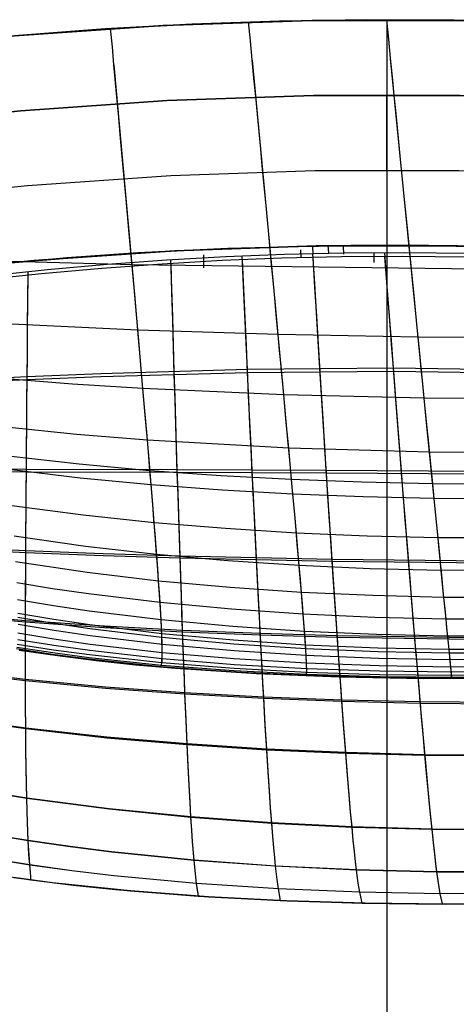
# Model space of a CAD drawing. Header units: millimetres. Extents: x -58 to 58, y -58 to 58.
# Tile 68 of 95: x -5 to 1, y 44 to 58. Entities that reach past the tile are written whole.
import ezdxf

# ---------------------------------------------------------------- set-up
doc = ezdxf.new("R2010")
doc.units = ezdxf.units.MM
doc.header["$MEASUREMENT"] = 0
doc.layers.add('Predefinito', color=5, linetype='Continuous')

msp = doc.modelspace()

# ---------------------------------------------------------------- linework, layer by layer
at = {"layer": 'Predefinito'}
for points in [[(20.39, 53.763), (18.522, 54.435), (16.632, 55.042), (14.722, 55.583), (12.795, 56.058), (10.852, 56.467), (8.897, 56.808), (6.931, 57.081), (4.957, 57.286), (2.976, 57.423), (0.992, 57.491), (-0.992, 57.491), (-2.976, 57.423), (-4.957, 57.286), (-6.931, 57.081), (-8.897, 56.808), (-10.852, 56.467), (-12.795, 56.058), (-14.722, 55.583), (-16.632, 55.042)], [(-16.632, 55.042), (-14.722, 55.583), (-12.795, 56.058), (-10.852, 56.467), (-8.897, 56.808), (-6.931, 57.081), (-4.957, 57.286), (-2.976, 57.423), (-0.992, 57.491), (0.992, 57.491), (2.976, 57.423), (4.957, 57.286), (6.931, 57.081), (8.897, 56.808), (10.852, 56.467), (12.795, 56.058), (14.722, 55.583), (16.632, 55.042), (18.522, 54.435), (20.39, 53.763)], [(-18.2, 53.488), (-16.343, 54.085), (-14.466, 54.617), (-12.572, 55.083), (-10.664, 55.485), (-8.742, 55.82), (-6.81, 56.088), (-4.87, 56.29), (-2.925, 56.424), (-0.975, 56.492), (0.975, 56.492), (2.925, 56.424), (4.87, 56.29), (6.81, 56.088), (8.742, 55.82), (10.664, 55.485), (12.572, 55.083), (14.466, 54.617), (16.343, 54.085), (18.2, 53.488), (20.035, 52.828), (21.847, 52.105)], [(21.847, 52.105), (20.035, 52.828), (18.2, 53.488), (16.343, 54.085), (14.466, 54.617), (12.572, 55.083), (10.664, 55.485), (8.742, 55.82), (6.81, 56.088), (4.87, 56.29), (2.925, 56.424), (0.975, 56.492), (-0.975, 56.492), (-2.925, 56.424), (-4.87, 56.29), (-6.81, 56.088), (-8.742, 55.82), (-10.664, 55.485), (-12.572, 55.083), (-14.466, 54.617), (-16.343, 54.085), (-18.2, 53.488)], [(0, 55.5), (0, 56.5)], [(0, 56.5), (0, -56.5)], [(21.46, 51.183), (19.681, 51.893), (17.878, 52.542), (16.053, 53.128), (14.21, 53.65), (12.35, 54.108), (10.475, 54.503), (8.587, 54.832), (6.69, 55.095), (4.784, 55.293), (2.873, 55.426), (0.958, 55.492), (-0.958, 55.492), (-2.873, 55.426), (-4.784, 55.293), (-6.69, 55.095), (-8.587, 54.832), (-10.475, 54.503), (-12.35, 54.108), (-14.21, 53.65), (-16.053, 53.128), (-17.878, 52.542)], [(-17.556, 51.595), (-15.764, 52.17), (-13.954, 52.683), (-12.127, 53.134), (-10.286, 53.521), (-8.433, 53.844), (-6.569, 54.103), (-4.698, 54.297), (-2.821, 54.427), (-0.941, 54.492), (0.941, 54.492), (2.821, 54.427), (4.698, 54.297), (6.569, 54.103), (8.433, 53.844), (10.286, 53.521), (12.127, 53.134), (13.954, 52.683), (15.764, 52.17), (17.556, 51.595), (19.326, 50.958), (21.073, 50.261)], [(21.073, 50.261), (19.326, 50.958), (17.556, 51.595), (15.764, 52.17), (13.954, 52.683), (12.127, 53.134), (10.286, 53.521), (8.433, 53.844), (6.569, 54.103), (4.698, 54.297), (2.821, 54.427), (0.941, 54.492), (-0.941, 54.492), (-2.821, 54.427), (-4.698, 54.297), (-6.569, 54.103), (-8.433, 53.844), (-10.286, 53.521), (-12.127, 53.134), (-13.954, 52.683), (-15.764, 52.17), (-17.556, 51.595)], [(0, 54.5), (0, -54.5)], [(1.621, 48.752), (0.488, 48.745), (-0.632, 48.765), (-1.733, 48.808), (-2.813, 48.879), (-3.344, 48.925), (-3.867, 48.981), (-4.384, 49.047), (-4.892, 49.122)], [(1.621, 48.752), (0.488, 48.745), (-0.632, 48.765), (-1.733, 48.808), (-2.813, 48.879), (-3.344, 48.925), (-3.867, 48.981), (-4.384, 49.047), (-4.892, 49.122)], [(1.864, 45.757), (0.777, 45.744), (-0.288, 45.756), (-1.333, 45.787), (-2.375, 45.84), (-3.413, 45.919), (-4.448, 46.029), (-4.963, 46.098)]]:
    msp.add_lwpolyline(points, dxfattribs=at)
at = {"layer": 'Predefinito', "extrusion": (1, 0, 0)}
for points in [[(57.5, 359), (57.499, 359.034), (57.498, 359.068), (57.495, 359.102), (57.491, 359.136), (57.485, 359.17), (57.479, 359.203), (57.472, 359.237), (57.463, 359.27), (57.453, 359.303), (57.442, 359.335), (57.43, 359.367), (57.417, 359.398), (57.403, 359.429), (57.388, 359.46), (57.372, 359.49), (57.354, 359.52), (57.336, 359.548), (57.317, 359.577), (57.297, 359.604), (57.276, 359.631), (57.254, 359.657), (57.231, 359.683), (57.207, 359.707), (57.183, 359.731), (57.157, 359.754), (57.131, 359.776), (57.104, 359.797), (57.077, 359.817), (57.048, 359.836), (57.02, 359.854), (56.99, 359.872), (56.96, 359.888), (56.929, 359.903), (56.898, 359.917), (56.867, 359.93), (56.835, 359.942), (56.803, 359.953), (56.77, 359.963), (56.737, 359.972), (56.703, 359.979), (56.67, 359.985), (56.636, 359.991), (56.602, 359.995), (56.568, 359.998), (56.534, 359.999), (56.5, 360)], [(57.5, 359), (57.5, 350)], [(57.5, 30), (57.5, 1)], [(57.5, 1), (57.499, 0.966), (57.498, 0.932), (57.495, 0.898), (57.491, 0.864), (57.485, 0.83), (57.479, 0.797), (57.472, 0.763), (57.463, 0.73), (57.453, 0.697), (57.442, 0.665), (57.43, 0.633), (57.417, 0.602), (57.403, 0.571), (57.388, 0.54), (57.372, 0.51), (57.354, 0.48), (57.336, 0.452), (57.317, 0.423), (57.297, 0.396), (57.276, 0.369), (57.254, 0.343), (57.231, 0.317), (57.207, 0.293), (57.183, 0.269), (57.157, 0.246), (57.131, 0.224), (57.104, 0.203), (57.077, 0.183), (57.048, 0.164), (57.02, 0.146), (56.99, 0.128), (56.96, 0.112), (56.929, 0.097), (56.898, 0.083), (56.867, 0.07), (56.835, 0.058), (56.803, 0.047), (56.77, 0.037), (56.737, 0.028), (56.703, 0.021), (56.67, 0.015), (56.636, 0.009), (56.602, 0.005), (56.568, 0.002), (56.534, 0.001), (56.5, 0)], [(55.5, 360), (55.466, 359.999), (55.432, 359.998), (55.398, 359.995), (55.364, 359.991), (55.33, 359.985), (55.297, 359.979), (55.263, 359.972), (55.23, 359.963), (55.197, 359.953), (55.165, 359.942), (55.133, 359.93), (55.102, 359.917), (55.071, 359.903), (55.04, 359.888), (55.01, 359.872), (54.98, 359.854), (54.952, 359.836), (54.923, 359.817), (54.896, 359.797), (54.869, 359.776), (54.843, 359.754), (54.817, 359.731), (54.793, 359.707), (54.769, 359.683), (54.746, 359.657), (54.724, 359.631), (54.703, 359.604), (54.683, 359.577), (54.664, 359.548), (54.646, 359.52), (54.628, 359.49), (54.612, 359.46), (54.597, 359.429), (54.583, 359.398), (54.57, 359.367), (54.558, 359.335), (54.547, 359.303), (54.537, 359.27), (54.528, 359.237), (54.521, 359.203), (54.515, 359.17), (54.509, 359.136), (54.505, 359.102), (54.502, 359.068), (54.501, 359.034), (54.5, 359)], [(54.5, 359), (54.5, 351.37)], [(54.5, 28.63), (54.5, 3)], [(48.765, 60), (48.765, 320)], [(46.029, 59.999), (46.029, 320.006)], [(45.84, 59.999), (45.84, 320.005)], [(45.787, 60), (45.787, 320.005)], [(45.756, 60), (45.756, 320.005)]]:
    msp.add_lwpolyline(points, dxfattribs=at)
at = {"layer": 'Predefinito', "extrusion": (0.999572, 0.020994, 0.020355)}
msp.add_lwpolyline([(54.331, 351.137), (54.49, 351.29)], dxfattribs=at)
at = {"layer": 'Predefinito', "extrusion": (0.999553, 0.021504, -0.020753)}
msp.add_lwpolyline([(54.385, 28.733), (54.491, 28.631)], dxfattribs=at)
at = {"layer": 'Predefinito', "extrusion": (0.999249, 0.028042, 0.026755)}
msp.add_lwpolyline([(54.347, 351.082), (54.5, 351.228)], dxfattribs=at)
at = {"layer": 'Predefinito', "extrusion": (0.999227, 0.028505, -0.027083)}
msp.add_lwpolyline([(54.4, 28.732), (54.5, 28.637)], dxfattribs=at)
at = {"layer": 'Predefinito', "extrusion": (0.99882, 0.035316, 0.033336)}
msp.add_lwpolyline([(54.336, 350.987), (54.485, 351.128)], dxfattribs=at)
at = {"layer": 'Predefinito', "extrusion": (0.998799, 0.035694, -0.033562)}
msp.add_lwpolyline([(54.388, 28.752), (54.483, 28.663)], dxfattribs=at)
at = {"layer": 'Predefinito', "extrusion": (0.998402, 0.041199, 0.038678)}
msp.add_lwpolyline([(54.299, 350.876), (54.445, 351.013)], dxfattribs=at)
at = {"layer": 'Predefinito', "extrusion": (0.998388, 0.041447, -0.03877)}
msp.add_lwpolyline([(54.35, 28.791), (54.443, 28.704)], dxfattribs=at)
at = {"layer": 'Predefinito', "extrusion": (0.999964, 0.005913, 0.00602)}
msp.add_lwpolyline([(54.216, 351.133), (54.39, 351.309)], dxfattribs=at)
at = {"layer": 'Predefinito', "extrusion": (0.999955, 0.006645, -0.006725)}
msp.add_lwpolyline([(54.273, 28.804), (54.396, 28.68)], dxfattribs=at)
at = {"layer": 'Predefinito'}
for points in [[(-5.952, 57.191, 29.996), (-4.778, 57.301, 29.998), (-3.6, 57.387, 29.999), (-2.42, 57.449, 29.999), (-1.238, 57.487, 30), (-0.056, 57.5, 30), (1.127, 57.489, 30)], [(2.072, 57.463, 350), (0.895, 57.493, 350), (-0.267, 57.499, 350), (-1.428, 57.482, 350), (-2.589, 57.442, 350), (-3.748, 57.378, 350), (-4.904, 57.291, 350.001)], [(-1.073, 48.78, 320), (-1.064, 48.838, 325.39), (-1.067, 48.946, 328.083), (-1.071, 49.03, 329.429), (-1.078, 49.138, 330.774), (-1.087, 49.273, 332.118), (-1.1, 49.439, 333.459), (-1.116, 49.643, 334.794), (-1.136, 49.888, 336.12), (-1.148, 50.028, 336.779), (-1.161, 50.18, 337.435), (-1.175, 50.345, 338.088), (-1.191, 50.524, 338.737), (-1.208, 50.717, 339.381), (-1.226, 50.925, 340.022), (-1.246, 51.148, 340.658), (-1.268, 51.388, 341.289), (-1.291, 51.644, 341.914), (-1.317, 51.917, 342.533), (-1.343, 52.206, 343.145), (-1.371, 52.512, 343.749), (-1.401, 52.835, 344.343), (-1.433, 53.174, 344.928), (-1.466, 53.53, 345.501), (-1.501, 53.902, 346.062), (-1.538, 54.291, 346.61), (-1.576, 54.696, 347.144), (-1.616, 55.118, 347.663), (-1.657, 55.556, 348.166), (-1.678, 55.781, 348.412), (-1.7, 56.01, 348.653), (-1.722, 56.243, 348.889), (-1.745, 56.481, 349.121), (-1.768, 56.722, 349.348), (-1.791, 56.968, 349.57), (-1.815, 57.217, 349.788), (-1.839, 57.471, 350)], [(0.867, 48.744, 320), (0.862, 48.794, 325.398), (0.852, 48.894, 328.095), (0.844, 48.974, 329.443), (0.834, 49.079, 330.79), (0.821, 49.211, 332.136), (0.804, 49.375, 333.479), (0.784, 49.577, 334.815), (0.76, 49.822, 336.143), (0.746, 49.962, 336.803), (0.731, 50.115, 337.459), (0.715, 50.28, 338.113), (0.697, 50.46, 338.762), (0.678, 50.655, 339.407), (0.657, 50.864, 340.048), (0.635, 51.089, 340.684), (0.611, 51.331, 341.315), (0.585, 51.59, 341.941), (0.558, 51.866, 342.56), (0.529, 52.159, 343.171), (0.498, 52.469, 343.775), (0.466, 52.795, 344.368), (0.432, 53.139, 344.952), (0.396, 53.5, 345.524), (0.359, 53.877, 346.084), (0.32, 54.272, 346.63), (0.279, 54.683, 347.163), (0.237, 55.111, 347.679), (0.215, 55.331, 347.932), (0.193, 55.555, 348.18), (0.17, 55.784, 348.424), (0.147, 56.017, 348.663), (0.123, 56.253, 348.898), (0.1, 56.494, 349.129), (0.075, 56.74, 349.354), (0.051, 56.989, 349.574), (0.026, 57.242, 349.79), (0, 57.5, 350)], [(-3.009, 48.895, 320), (-2.992, 48.966, 325.373), (-2.989, 49.085, 328.058), (-2.994, 49.286, 330.741), (-3, 49.424, 332.08), (-3.009, 49.592, 333.417), (-3.021, 49.796, 334.748), (-3.037, 50.039, 336.071), (-3.047, 50.177, 336.729), (-3.058, 50.326, 337.383), (-3.07, 50.488, 338.035), (-3.084, 50.664, 338.682), (-3.099, 50.852, 339.327), (-3.115, 51.055, 339.966), (-3.133, 51.273, 340.602), (-3.152, 51.505, 341.232), (-3.173, 51.754, 341.858), (-3.196, 52.019, 342.477), (-3.22, 52.3, 343.09), (-3.245, 52.596, 343.694), (-3.273, 52.909, 344.29), (-3.301, 53.237, 344.876), (-3.332, 53.581, 345.452), (-3.364, 53.941, 346.016), (-3.397, 54.316, 346.567), (-3.432, 54.707, 347.105), (-3.469, 55.114, 347.629), (-3.507, 55.537, 348.137), (-3.547, 55.975, 348.629), (-3.568, 56.2, 348.869), (-3.588, 56.428, 349.105), (-3.61, 56.661, 349.336), (-3.631, 56.898, 349.562), (-3.653, 57.138, 349.783), (-3.676, 57.382, 350)], [(-1.073, 48.78, 60), (-1.064, 48.824, 55.149), (-1.067, 48.946, 51.917), (-1.072, 49.05, 50.302), (-1.081, 49.188, 48.688), (-1.094, 49.369, 47.077), (-1.112, 49.599, 45.473), (-1.123, 49.736, 44.675), (-1.136, 49.888, 43.88), (-1.15, 50.057, 43.09), (-1.166, 50.245, 42.303), (-1.184, 50.451, 41.523), (-1.204, 50.677, 40.747), (-1.226, 50.925, 39.978), (-1.251, 51.195, 39.216), (-1.277, 51.488, 38.46), (-1.306, 51.806, 37.714), (-1.338, 52.147, 36.977), (-1.371, 52.512, 36.251), (-1.407, 52.9, 35.539), (-1.426, 53.103, 35.188), (-1.446, 53.315, 34.842), (-1.487, 53.755, 34.165), (-1.789, 56.964, 29.512)], [(0.867, 48.744, 60), (0.859, 48.826, 53.523), (0.852, 48.894, 51.905), (0.842, 48.993, 50.287), (0.829, 49.128, 48.671), (0.811, 49.305, 47.058), (0.801, 49.412, 46.254), (0.789, 49.533, 45.452), (0.775, 49.67, 44.653), (0.76, 49.822, 43.857), (0.743, 49.991, 43.066), (0.725, 50.179, 42.279), (0.704, 50.387, 41.498), (0.682, 50.615, 40.721), (0.657, 50.864, 39.952), (0.63, 51.136, 39.189), (0.601, 51.433, 38.434), (0.569, 51.753, 37.687), (0.535, 52.099, 36.951), (0.498, 52.469, 36.225), (0.479, 52.662, 35.868), (0.459, 52.861, 35.514), (0.439, 53.067, 35.164), (0.418, 53.281, 34.818), (0.396, 53.502, 34.479), (0.051, 56.983, 29.502)], [(-3.009, 48.895, 60), (-2.993, 48.951, 55.164), (-2.989, 49.085, 51.942), (-2.991, 49.195, 50.332), (-2.996, 49.338, 48.723), (-3.005, 49.521, 47.117), (-3.018, 49.752, 45.518), (-3.027, 49.888, 44.722), (-3.037, 50.039, 43.929), (-3.049, 50.206, 43.141), (-3.063, 50.39, 42.356), (-3.078, 50.592, 41.577), (-3.096, 50.813, 40.802), (-3.115, 51.055, 40.034), (-3.137, 51.318, 39.272), (-3.16, 51.603, 38.517), (-3.186, 51.911, 37.77), (-3.215, 52.242, 37.033), (-3.245, 52.596, 36.306), (-3.278, 52.971, 35.592), (-3.295, 53.168, 35.24), (-3.313, 53.373, 34.892), (-3.351, 53.799, 34.213), (-3.627, 56.898, 29.533)], [(1.557, 54.478, 351.367), (0.555, 54.497, 351.371), (-0.479, 54.498, 351.368), (-2.114, 54.459, 351.344), (-3.315, 54.399, 351.312), (-4.259, 54.333, 351.277), (-5.678, 54.203, 351.204)], [(-5.221, 54.249, 28.769), (-3.724, 54.373, 28.703), (-2.721, 54.432, 28.672), (-1.448, 54.481, 28.644), (-0.639, 54.496, 28.634), (0.29, 54.499, 28.629), (1.24, 54.486, 28.631)], [(1.926, 54.177, 33.478), (-3.391, 54.24, 33.542), (-7.106, 54.344, 33.7)], [(1.074, 54.345, 351.234), (0.215, 54.354, 351.234), (-0.604, 54.348, 351.226), (-1.397, 54.33, 351.211), (-2.192, 54.297, 351.188), (-2.992, 54.252, 351.157), (-3.792, 54.194, 351.118), (-4.595, 54.123, 351.069), (-5.402, 54.038, 351.008)], [(-5.312, 54.095, 28.932), (-4.515, 54.179, 28.873), (-3.724, 54.25, 28.827), (-2.934, 54.307, 28.789), (-2.144, 54.352, 28.759), (-1.36, 54.383, 28.737), (-0.577, 54.402, 28.723), (0.234, 54.407, 28.716), (1.083, 54.397, 28.716)], [(-1.418, 45.791, 60), (-1.42, 45.818, 56.082), (-1.443, 45.947, 52.114), (-1.46, 46.072, 50.113), (-1.481, 46.25, 48.099), (-1.492, 46.363, 47.085), (-1.504, 46.495, 46.068), (-1.517, 46.648, 45.049), (-1.531, 46.824, 44.027), (-1.546, 47.025, 43.005), (-1.562, 47.254, 41.983), (-1.58, 47.513, 40.962), (-1.598, 47.805, 39.943), (-1.617, 48.132, 38.928), (-1.628, 48.309, 38.422), (-1.638, 48.495, 37.918), (-1.649, 48.692, 37.415), (-1.661, 48.898, 36.915), (-1.672, 49.114, 36.417), (-1.684, 49.34, 35.923), (-1.696, 49.576, 35.433), (-1.709, 49.822, 34.946), (-1.722, 50.078, 34.464), (-1.735, 50.345, 33.987), (-1.749, 50.621, 33.514), (-1.763, 50.908, 33.047), (-1.778, 51.205, 32.585), (-1.792, 51.513, 32.13), (-1.807, 51.831, 31.68), (-1.823, 52.16, 31.238), (-1.839, 52.499, 30.803), (-1.855, 52.85, 30.376), (-1.871, 53.211, 29.957), (-1.888, 53.584, 29.546), (-1.906, 53.967, 29.144), (-1.924, 54.362, 28.752)], [(-0.327, 45.757, 60), (-0.334, 45.78, 56.083), (-0.36, 45.902, 52.111), (-0.38, 46.023, 50.107), (-0.403, 46.199, 48.089), (-0.416, 46.311, 47.074), (-0.431, 46.442, 46.055), (-0.446, 46.595, 45.033), (-0.463, 46.771, 44.01), (-0.482, 46.973, 42.985), (-0.501, 47.203, 41.961), (-0.523, 47.464, 40.938), (-0.546, 47.758, 39.917), (-0.572, 48.087, 38.9), (-0.585, 48.266, 38.393), (-0.599, 48.455, 37.888), (-0.613, 48.654, 37.385), (-0.628, 48.862, 36.884), (-0.643, 49.081, 36.386), (-0.659, 49.31, 35.891), (-0.676, 49.548, 35.401), (-0.693, 49.797, 34.914), (-0.71, 50.057, 34.431), (-0.728, 50.326, 33.954), (-0.747, 50.606, 33.481), (-0.766, 50.896, 33.014), (-0.785, 51.197, 32.553), (-0.805, 51.509, 32.098), (-0.826, 51.831, 31.649), (-0.847, 52.164, 31.208), (-0.868, 52.508, 30.773), (-0.891, 52.863, 30.347), (-0.913, 53.229, 29.929), (-0.936, 53.606, 29.52), (-0.96, 53.994, 29.12), (-0.984, 54.394, 28.729)], [(-0.327, 45.757, 320.005), (-0.334, 45.78, 323.912), (-0.36, 45.901, 327.872), (-0.38, 46.022, 329.872), (-0.403, 46.196, 331.886), (-0.416, 46.308, 332.899), (-0.43, 46.438, 333.916), (-0.446, 46.59, 334.935), (-0.463, 46.764, 335.957), (-0.481, 46.965, 336.979), (-0.501, 47.194, 338.002), (-0.522, 47.453, 339.023), (-0.545, 47.745, 340.042), (-0.571, 48.073, 341.057), (-0.584, 48.25, 341.562), (-0.598, 48.438, 342.067), (-0.612, 48.635, 342.569), (-0.627, 48.842, 343.069), (-0.642, 49.06, 343.566), (-0.658, 49.287, 344.06), (-0.674, 49.524, 344.551), (-0.691, 49.772, 345.037), (-0.708, 50.029, 345.519), (-0.726, 50.297, 345.996), (-0.745, 50.575, 346.468), (-0.764, 50.864, 346.935), (-0.783, 51.163, 347.396), (-0.803, 51.473, 347.851), (-0.823, 51.793, 348.299), (-0.844, 52.124, 348.741), (-0.866, 52.466, 349.175), (-0.888, 52.819, 349.601), (-0.91, 53.183, 350.019), (-0.933, 53.558, 350.429), (-0.957, 53.944, 350.829), (-0.981, 54.341, 351.22)], [(0.744, 45.744, 60), (0.736, 45.765, 56.083), (0.711, 45.881, 52.111), (0.691, 46, 50.105), (0.668, 46.173, 48.085), (0.654, 46.284, 47.068), (0.638, 46.414, 46.048), (0.621, 46.566, 45.025), (0.603, 46.741, 44), (0.582, 46.943, 42.974), (0.56, 47.174, 41.948), (0.535, 47.435, 40.924), (0.508, 47.73, 39.902), (0.478, 48.061, 38.884), (0.462, 48.241, 38.377), (0.446, 48.431, 37.871), (0.429, 48.63, 37.368), (0.411, 48.84, 36.866), (0.392, 49.06, 36.368), (0.373, 49.29, 35.873), (0.353, 49.53, 35.382), (0.333, 49.781, 34.895), (0.311, 50.042, 34.413), (0.289, 50.313, 33.935), (0.267, 50.595, 33.463), (0.243, 50.887, 32.996), (0.219, 51.19, 32.534), (0.195, 51.503, 32.08), (0.169, 51.827, 31.632), (0.143, 52.163, 31.191), (0.116, 52.509, 30.757), (0.089, 52.866, 30.331), (0.061, 53.234, 29.914), (0.032, 53.614, 29.506), (0.002, 54.005, 29.107), (-0.028, 54.407, 28.717)], [(0.744, 45.744, 320.005), (0.736, 45.765, 323.911), (0.711, 45.881, 327.873), (0.692, 45.998, 329.875), (0.668, 46.17, 331.89), (0.654, 46.28, 332.905), (0.639, 46.41, 333.923), (0.622, 46.561, 334.944), (0.603, 46.735, 335.966), (0.583, 46.936, 336.99), (0.56, 47.165, 338.014), (0.536, 47.425, 339.036), (0.509, 47.718, 340.056), (0.479, 48.046, 341.072), (0.464, 48.225, 341.578), (0.447, 48.413, 342.083), (0.43, 48.612, 342.586), (0.413, 48.82, 343.087), (0.394, 49.038, 343.584), (0.375, 49.267, 344.078), (0.355, 49.506, 344.569), (0.335, 49.755, 345.055), (0.314, 50.014, 345.537), (0.292, 50.284, 346.014), (0.269, 50.564, 346.487), (0.246, 50.854, 346.953), (0.222, 51.155, 347.414), (0.197, 51.467, 347.869), (0.172, 51.789, 348.317), (0.146, 52.122, 348.758), (0.12, 52.467, 349.191), (0.092, 52.822, 349.617), (0.064, 53.188, 350.034), (0.035, 53.565, 350.443), (0.006, 53.954, 350.843), (-0.024, 54.354, 351.233)], [(-2.509, 45.848, 59.999), (-2.509, 45.88, 56.083), (-2.518, 45.931, 54.107), (-2.531, 46.018, 52.12), (-2.547, 46.147, 50.123), (-2.565, 46.329, 48.114), (-2.585, 46.575, 46.089), (-2.596, 46.728, 45.072), (-2.607, 46.903, 44.054), (-2.619, 47.102, 43.034), (-2.631, 47.329, 42.015), (-2.644, 47.585, 40.997), (-2.657, 47.873, 39.981), (-2.672, 48.195, 38.968), (-2.686, 48.552, 37.96), (-2.694, 48.746, 37.459), (-2.702, 48.948, 36.959), (-2.71, 49.161, 36.463), (-2.718, 49.383, 35.969), (-2.726, 49.615, 35.479), (-2.734, 49.856, 34.993), (-2.743, 50.108, 34.511), (-2.752, 50.369, 34.034), (-2.761, 50.64, 33.561), (-2.77, 50.922, 33.094), (-2.779, 51.213, 32.632), (-2.789, 51.515, 32.176), (-2.799, 51.827, 31.726), (-2.808, 52.15, 31.283), (-2.818, 52.483, 30.847), (-2.829, 52.827, 30.418), (-2.839, 53.182, 29.997), (-2.85, 53.547, 29.585), (-2.861, 53.924, 29.181), (-2.873, 54.311, 28.787)], [(-2.509, 45.848, 320.005), (-2.509, 45.88, 323.911), (-2.531, 46.017, 327.864), (-2.547, 46.146, 329.857), (-2.565, 46.326, 331.862), (-2.585, 46.571, 333.882), (-2.596, 46.723, 334.897), (-2.607, 46.897, 335.913), (-2.619, 47.095, 336.93), (-2.631, 47.32, 337.948), (-2.644, 47.575, 338.964), (-2.657, 47.861, 339.978), (-2.671, 48.18, 340.989), (-2.686, 48.536, 341.995), (-2.693, 48.727, 342.495), (-2.701, 48.929, 342.994), (-2.709, 49.14, 343.49), (-2.717, 49.361, 343.983), (-2.725, 49.591, 344.472), (-2.734, 49.831, 344.957), (-2.742, 50.081, 345.439), (-2.751, 50.341, 345.916), (-2.76, 50.61, 346.388), (-2.769, 50.89, 346.855), (-2.778, 51.18, 347.317), (-2.788, 51.48, 347.772), (-2.797, 51.79, 348.222), (-2.807, 52.111, 348.665), (-2.817, 52.442, 349.101), (-2.828, 52.784, 349.53), (-2.838, 53.137, 349.951), (-2.849, 53.5, 350.363), (-2.86, 53.875, 350.767), (-2.871, 54.26, 351.162)], [(-1.418, 45.791, 320.005), (-1.42, 45.818, 323.912), (-1.443, 45.946, 327.869), (-1.46, 46.07, 329.866), (-1.481, 46.248, 331.877), (-1.492, 46.36, 332.888), (-1.504, 46.491, 333.902), (-1.517, 46.643, 334.92), (-1.531, 46.818, 335.939), (-1.546, 47.018, 336.96), (-1.562, 47.245, 337.98), (-1.579, 47.503, 338.999), (-1.597, 47.792, 340.016), (-1.617, 48.117, 341.029), (-1.627, 48.293, 341.534), (-1.637, 48.478, 342.037), (-1.648, 48.673, 342.539), (-1.659, 48.878, 343.038), (-1.671, 49.093, 343.535), (-1.683, 49.318, 344.028), (-1.695, 49.552, 344.518), (-1.708, 49.797, 345.004), (-1.721, 50.051, 345.486), (-1.734, 50.316, 345.963), (-1.748, 50.591, 346.435), (-1.762, 50.876, 346.902), (-1.776, 51.171, 347.363), (-1.791, 51.477, 347.819), (-1.806, 51.793, 348.268), (-1.821, 52.12, 348.71), (-1.837, 52.458, 349.145), (-1.853, 52.806, 349.572), (-1.869, 53.166, 349.992), (-1.886, 53.536, 350.402), (-1.903, 53.917, 350.804), (-1.921, 54.31, 351.197)], [(-4.738, 46.067, 59.998), (-4.736, 46.108, 56.088), (-4.743, 46.169, 54.119), (-4.752, 46.265, 52.141), (-4.763, 46.403, 50.156), (-4.773, 46.589, 48.162), (-4.783, 46.834, 46.153), (-4.788, 46.984, 45.145), (-4.792, 47.154, 44.134), (-4.796, 47.347, 43.123), (-4.8, 47.565, 42.112), (-4.803, 47.81, 41.102), (-4.805, 48.084, 40.094), (-4.807, 48.389, 39.088), (-4.808, 48.728, 38.086), (-4.808, 49.102, 37.091), (-4.808, 49.302, 36.596), (-4.808, 49.511, 36.105), (-4.807, 49.73, 35.617), (-4.806, 49.957, 35.132), (-4.805, 50.194, 34.651), (-4.804, 50.44, 34.174), (-4.803, 50.695, 33.701), (-4.801, 50.96, 33.233), (-4.799, 51.235, 32.77), (-4.797, 51.519, 32.312), (-4.795, 51.813, 31.861), (-4.792, 52.117, 31.415), (-4.789, 52.43, 30.976), (-4.786, 52.754, 30.543), (-4.783, 53.088, 30.118), (-4.78, 53.433, 29.701), (-4.777, 53.788, 29.292), (-4.774, 54.153, 28.891)], [(-4.738, 46.067, 320.006), (-4.736, 46.108, 323.907), (-4.743, 46.169, 325.87), (-4.752, 46.264, 327.842), (-4.762, 46.401, 329.823), (-4.773, 46.586, 331.814), (-4.783, 46.83, 333.818), (-4.788, 46.979, 334.824), (-4.792, 47.148, 335.833), (-4.796, 47.34, 336.842), (-4.8, 47.556, 337.851), (-4.803, 47.8, 338.859), (-4.805, 48.072, 339.865), (-4.807, 48.375, 340.869), (-4.808, 48.712, 341.869), (-4.808, 49.083, 342.863), (-4.808, 49.282, 343.356), (-4.808, 49.49, 343.847), (-4.807, 49.708, 344.335), (-4.807, 49.934, 344.819), (-4.806, 50.169, 345.299), (-4.804, 50.414, 345.776), (-4.803, 50.667, 346.248), (-4.801, 50.931, 346.716), (-4.799, 51.203, 347.178), (-4.797, 51.486, 347.636), (-4.795, 51.778, 348.087), (-4.792, 52.08, 348.533), (-4.79, 52.392, 348.972), (-4.787, 52.714, 349.404), (-4.784, 53.046, 349.829), (-4.78, 53.389, 350.247), (-4.777, 53.742, 350.656), (-4.774, 54.105, 351.057)], [(3.593, 53.271, 34.837), (0.418, 53.281, 34.818), (-1.446, 53.315, 34.842), (-3.313, 53.373, 34.892), (-5.181, 53.464, 34.97)], [(2.158, 52.794, 349.61), (0.092, 52.822, 349.617), (-1.853, 52.806, 349.572), (-3.805, 52.753, 349.475), (-4.787, 52.714, 349.404), (-5.773, 52.667, 349.313)], [(2.154, 52.838, 30.339), (0.089, 52.866, 30.331), (-1.855, 52.85, 30.376), (-3.805, 52.795, 30.473), (-4.786, 52.754, 30.543), (-5.772, 52.706, 30.635)], [(2.08, 52.46, 36.226), (0.498, 52.469, 36.225), (-1.371, 52.512, 36.251), (-3.245, 52.596, 36.306), (-4.184, 52.656, 36.343), (-5.12, 52.731, 36.389)], [(2.142, 51.748, 37.688), (0.569, 51.753, 37.687), (-1.306, 51.806, 37.714), (-3.186, 51.911, 37.77), (-4.128, 51.988, 37.808), (-5.068, 52.082, 37.856)], [(2.178, 51.327, 341.315), (0.611, 51.331, 341.315), (-0.332, 51.352, 341.306), (-1.268, 51.388, 341.289), (-2.208, 51.438, 341.264), (-3.152, 51.505, 341.232), (-4.096, 51.591, 341.194), (-5.038, 51.698, 341.146)], [(1.235, 51.458, 347.873), (-0.803, 51.473, 347.851), (-2.788, 51.48, 347.772), (-4.797, 51.486, 347.636), (-7.294, 51.506, 347.365)], [(1.232, 51.495, 32.076), (-0.805, 51.509, 32.098), (-2.789, 51.515, 32.176), (-4.797, 51.519, 32.312), (-7.292, 51.535, 32.583)], [(2.195, 51.133, 39.19), (0.63, 51.136, 39.189), (-0.314, 51.158, 39.199), (-1.251, 51.195, 39.216), (-2.192, 51.248, 39.24), (-3.137, 51.318, 39.272), (-4.081, 51.408, 39.31), (-5.024, 51.519, 39.358)], [(2.238, 50.614, 40.722), (0.682, 50.615, 40.721), (-0.263, 50.637, 40.731), (-1.204, 50.677, 40.747), (-2.149, 50.735, 40.771), (-3.096, 50.813, 40.802), (-4.043, 50.913, 40.839), (-4.989, 51.038, 40.886)], [(2.273, 50.182, 42.279), (0.725, 50.179, 42.279), (-0.221, 50.203, 42.288), (-1.166, 50.245, 42.303), (-2.114, 50.306, 42.326), (-3.063, 50.39, 42.356), (-4.012, 50.497, 42.392), (-4.961, 50.633, 42.436)], [(1.337, 50.304, 33.931), (-0.728, 50.326, 33.954), (-2.752, 50.369, 34.034), (-3.775, 50.4, 34.095), (-4.804, 50.44, 34.174), (-5.841, 50.491, 34.273)], [(1.339, 50.275, 346.019), (-0.726, 50.297, 345.996), (-2.751, 50.341, 345.916), (-3.774, 50.372, 345.854), (-4.804, 50.414, 345.776), (-5.841, 50.466, 345.677)], [(1.531, 49.818, 43.855), (0.76, 49.822, 43.857), (-0.187, 49.845, 43.865), (-1.136, 49.888, 43.88), (-2.086, 49.952, 43.902), (-3.037, 50.039, 43.929), (-3.989, 50.152, 43.963), (-4.94, 50.294, 44.004)], [(1.556, 49.531, 45.45), (0.789, 49.533, 45.452), (-0.16, 49.556, 45.459), (-1.112, 49.599, 45.473), (-2.065, 49.663, 45.492), (-3.018, 49.752, 45.518), (-3.972, 49.868, 45.548), (-4.449, 49.937, 45.566), (-4.925, 50.015, 45.586)], [(1.575, 49.304, 47.056), (0.811, 49.305, 47.058), (-0.138, 49.326, 47.065), (-1.094, 49.369, 47.077), (-2.05, 49.433, 47.094), (-3.005, 49.521, 47.117), (-3.96, 49.638, 47.145), (-4.438, 49.709, 47.161), (-4.915, 49.788, 47.179)], [(1.428, 49.281, 35.869), (-0.659, 49.31, 35.891), (-1.684, 49.34, 35.923), (-2.718, 49.383, 35.969), (-3.759, 49.439, 36.029), (-4.808, 49.511, 36.105), (-5.865, 49.603, 36.201)], [(1.589, 49.128, 48.67), (0.829, 49.128, 48.671), (-0.121, 49.147, 48.677), (-1.081, 49.188, 48.688), (-2.039, 49.251, 48.703), (-2.996, 49.338, 48.723), (-3.953, 49.455, 48.748), (-4.432, 49.526, 48.762), (-4.91, 49.605, 48.778)], [(1.43, 49.258, 344.083), (-0.658, 49.287, 344.06), (-1.683, 49.318, 344.028), (-2.717, 49.361, 343.983), (-3.758, 49.417, 343.923), (-4.808, 49.49, 343.847), (-5.865, 49.583, 343.751)], [(1.593, 49.079, 330.792), (0.834, 49.079, 330.79), (-0.117, 49.098, 330.785), (-1.078, 49.138, 330.774), (-2.037, 49.2, 330.76), (-2.994, 49.286, 330.741), (-3.952, 49.403, 330.717), (-4.43, 49.473, 330.704), (-4.909, 49.553, 330.689)], [(1.605, 48.897, 51.904), (0.852, 48.894, 51.905), (-0.1, 48.91, 51.909), (-1.067, 48.946, 51.917), (-2.03, 49.003, 51.928), (-2.989, 49.085, 51.942), (-3.95, 49.197, 51.96), (-4.43, 49.266, 51.97), (-4.909, 49.345, 51.981)], [(1.599, 48.995, 50.286), (0.842, 48.993, 50.287), (-0.109, 49.011, 50.293), (-1.072, 49.05, 50.302), (-2.033, 49.11, 50.315), (-2.991, 49.195, 50.332), (-3.95, 49.31, 50.353), (-4.429, 49.38, 50.365), (-4.908, 49.459, 50.379)], [(1.609, 48.83, 53.522), (0.859, 48.826, 53.523), (-0.094, 48.839, 53.526), (-1.064, 48.873, 53.533), (-2.029, 48.927, 53.542), (-2.99, 49.005, 53.553), (-3.952, 49.114, 53.567), (-4.433, 49.181, 53.575), (-4.913, 49.258, 53.584)], [(1.607, 48.754, 58.38), (0.867, 48.746, 58.381), (-0.089, 48.755, 58.381), (-1.069, 48.783, 58.383), (-2.04, 48.829, 58.385), (-3.003, 48.9, 58.388), (-3.968, 48.999, 58.392), (-4.449, 49.063, 58.394), (-4.93, 49.136, 58.396)], [(1.609, 48.764, 56.761), (0.866, 48.757, 56.761), (-0.089, 48.767, 56.763), (-1.066, 48.796, 56.766), (-2.035, 48.844, 56.77), (-2.998, 48.917, 56.776), (-3.961, 49.019, 56.783), (-4.443, 49.083, 56.787), (-4.924, 49.157, 56.792)], [(1.61, 48.787, 55.141), (0.863, 48.782, 55.142), (-0.091, 48.793, 55.144), (-1.064, 48.824, 55.149), (-2.031, 48.875, 55.156), (-2.993, 48.951, 55.164), (-3.956, 49.056, 55.175), (-4.437, 49.121, 55.181), (-4.918, 49.197, 55.188)], [(-4.892, 49.122, 320), (-4.384, 49.047, 320), (-3.867, 48.981, 320), (-3.344, 48.925, 320), (-2.813, 48.879, 320), (-1.733, 48.808, 320), (-0.632, 48.765, 320), (0.488, 48.745, 320), (1.621, 48.752, 320)], [(1.506, 48.422, 37.868), (0.446, 48.431, 37.871), (-0.599, 48.455, 37.888), (-1.638, 48.495, 37.918), (-2.686, 48.552, 37.96), (-3.743, 48.629, 38.016), (-4.808, 48.728, 38.086), (-5.882, 48.852, 38.176)], [(1.508, 48.404, 342.087), (0.447, 48.413, 342.083), (-0.598, 48.438, 342.067), (-1.637, 48.478, 342.037), (-2.686, 48.536, 341.995), (-3.742, 48.612, 341.939), (-4.808, 48.712, 341.869), (-5.882, 48.837, 341.78)], [(1.571, 47.722, 39.899), (0.508, 47.73, 39.902), (-0.546, 47.758, 39.917), (-1.598, 47.805, 39.943), (-2.657, 47.873, 39.981), (-3.726, 47.965, 40.03), (-4.805, 48.084, 40.094), (-5.894, 48.235, 40.174)], [(1.572, 47.71, 340.059), (0.509, 47.718, 340.056), (-0.545, 47.745, 340.042), (-1.597, 47.792, 340.016), (-2.657, 47.861, 339.978), (-3.726, 47.952, 339.928), (-4.805, 48.072, 339.865), (-5.894, 48.223, 339.785)], [(1.666, 46.736, 43.999), (0.603, 46.741, 44), (-0.463, 46.771, 44.01), (-1.531, 46.824, 44.027), (-2.607, 46.903, 44.054), (-3.694, 47.011, 44.089), (-4.792, 47.154, 44.134), (-5.346, 47.24, 44.162)], [(1.666, 46.73, 335.967), (0.603, 46.735, 335.966), (-0.463, 46.764, 335.957), (-1.531, 46.818, 335.939), (-2.607, 46.897, 335.913), (-3.693, 47.005, 335.878), (-4.792, 47.148, 335.833), (-5.346, 47.235, 335.805)], [(1.724, 46.172, 48.086), (0.668, 46.173, 48.085), (-0.403, 46.199, 48.089), (-1.481, 46.25, 48.099), (-2.565, 46.329, 48.114), (-3.662, 46.439, 48.134), (-4.216, 46.509, 48.147), (-4.773, 46.589, 48.162), (-5.335, 46.68, 48.179)], [(1.724, 46.169, 331.89), (0.668, 46.17, 331.89), (-0.403, 46.196, 331.886), (-1.481, 46.248, 331.877), (-2.565, 46.326, 331.862), (-3.662, 46.437, 331.841), (-4.215, 46.506, 331.829), (-4.773, 46.586, 331.814), (-5.335, 46.678, 331.797)], [(1.756, 45.886, 52.113), (0.711, 45.881, 52.111), (-0.36, 45.902, 52.111), (-1.443, 45.947, 52.114), (-2.531, 46.018, 52.12), (-3.632, 46.121, 52.129), (-4.19, 46.188, 52.134), (-4.752, 46.265, 52.141), (-5.319, 46.355, 52.15)], [(1.756, 45.885, 327.871), (0.711, 45.881, 327.873), (-0.36, 45.901, 327.872), (-1.443, 45.946, 327.869), (-2.531, 46.017, 327.864), (-3.632, 46.12, 327.855), (-4.19, 46.187, 327.849), (-4.752, 46.264, 327.842), (-5.319, 46.354, 327.834)], [(-5.308, 46.151, 59.998), (-4.738, 46.067, 59.998), (-4.173, 45.997, 59.999), (-3.613, 45.937, 59.999), (-2.509, 45.848, 59.999), (-1.418, 45.791, 60), (-0.327, 45.757, 60), (0.744, 45.744, 60), (1.766, 45.754, 60)], [(-4.965, 46.099, 320.006), (-4.449, 46.03, 320.006), (-3.416, 45.919, 320.006), (-2.372, 45.84, 320.005), (-1.327, 45.787, 320.005), (-0.29, 45.756, 320.005), (0.787, 45.744, 320.005), (1.863, 45.757, 320.005)]]:
    msp.add_polyline3d(points, dxfattribs=at)

doc.saveas('drawing.dxf')
